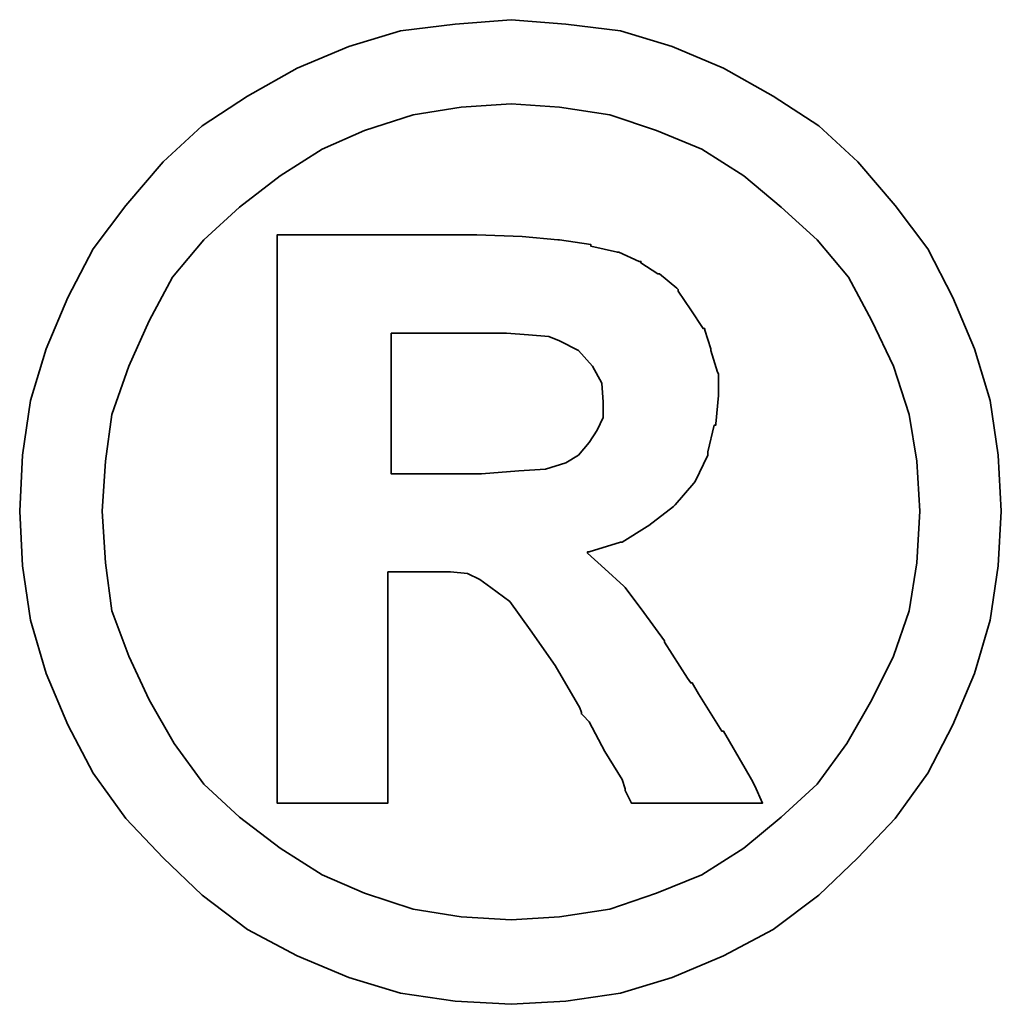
# Model space of a CAD drawing. Header units: inches. Extents: x -10 to 617, y 134 to 447.
# Tile 46 of 48: x 472.15 to 474.7, y 296.95 to 299.51. Entities that reach past the tile are written whole.
import ezdxf

# ---------------------------------------------------------------- set-up
doc = ezdxf.new("R2010")
doc.units = ezdxf.units.IN
doc.layers.add('DIM', color=4, linetype='Continuous')
doc.layers.add('layer 1', color=7, linetype='Continuous')

# ---------------------------------------------------------------- blocks, each defined once
blk = doc.blocks.new('TBI MOTION logo(完整正式版)')
at = {"layer": 'layer 1', "color": 22, "lineweight": 35}
for points, knots in [([(81.20634, 4.98624), (81.20634, 4.98624), (81.18649, 5.32862), (81.18649, 5.32862), (81.18649, 5.32862), (81.18649, 5.32862), (81.13886, 5.66206), (81.13886, 5.66206), (81.13886, 5.66206), (81.13886, 5.66206), (81.04359, 5.97764), (81.04359, 5.97764), (81.04359, 5.97764), (81.04359, 5.97764), (80.91061, 6.29124), (80.91061, 6.29124), (80.91061, 6.29124), (80.91061, 6.29124), (80.75778, 6.58697), (80.75778, 6.58697), (80.75778, 6.58697), (80.75778, 6.58697), (80.5593, 6.85294), (80.5593, 6.85294), (80.5593, 6.85294), (80.5593, 6.85294), (80.33105, 7.1189), (80.33105, 7.1189), (80.33105, 7.1189), (80.33105, 7.1189), (80.09287, 7.33921), (80.09287, 7.33921), (80.09287, 7.33921), (80.09287, 7.33921), (79.815, 7.51982), (79.815, 7.51982), (79.815, 7.51982), (79.815, 7.51982), (79.51133, 7.69051), (79.51133, 7.69051), (79.51133, 7.69051), (79.51133, 7.69051), (79.19773, 7.8235), (79.19773, 7.8235), (79.19773, 7.8235), (79.19773, 7.8235), (78.88215, 7.91877), (78.88215, 7.91877), (78.88215, 7.91877), (78.88215, 7.91877), (78.54871, 7.95846), (78.54871, 7.95846), (78.54871, 7.95846), (78.54871, 7.95846), (78.21526, 7.98625), (78.21526, 7.98625), (78.21526, 7.98625), (78.21526, 7.98625), (77.87388, 7.95846), (77.87388, 7.95846), (77.87388, 7.95846), (77.87388, 7.95846), (77.54044, 7.91877), (77.54044, 7.91877), (77.54044, 7.91877), (77.54044, 7.91877), (77.22485, 7.8235), (77.22485, 7.8235), (77.22485, 7.8235), (77.22485, 7.8235), (76.91027, 7.69051), (76.91027, 7.69051), (76.91027, 7.69051), (76.91027, 7.69051), (76.6056, 7.51982), (76.6056, 7.51982), (76.6056, 7.51982), (76.6056, 7.51982), (76.32972, 7.33921), (76.32972, 7.33921), (76.32972, 7.33921), (76.32972, 7.33921), (76.09154, 7.1189), (76.09154, 7.1189), (76.09154, 7.1189), (76.09154, 7.1189), (75.86329, 6.85294), (75.86329, 6.85294), (75.86329, 6.85294), (75.86329, 6.85294), (75.66382, 6.58697), (75.66382, 6.58697), (75.66382, 6.58697), (75.66382, 6.58697), (75.51099, 6.29124), (75.51099, 6.29124), (75.51099, 6.29124), (75.51099, 6.29124), (75.37702, 5.97764), (75.37702, 5.97764), (75.37702, 5.97764), (75.37702, 5.97764), (75.28175, 5.66206), (75.28175, 5.66206), (75.28175, 5.66206), (75.28175, 5.66206), (75.23411, 5.32862), (75.23411, 5.32862), (75.23411, 5.32862), (75.23411, 5.32862), (75.21625, 4.98624), (75.21625, 4.98624), (75.21625, 4.98624), (75.21625, 4.98624), (75.23411, 4.6528), (75.23411, 4.6528), (75.23411, 4.6528), (75.23411, 4.6528), (75.28175, 4.32035), (75.28175, 4.32035), (75.28175, 4.32035), (75.28175, 4.32035), (75.37702, 3.99583), (75.37702, 3.99583), (75.37702, 3.99583), (75.37702, 3.99583), (75.51099, 3.68224), (75.51099, 3.68224), (75.51099, 3.68224), (75.51099, 3.68224), (75.66382, 3.38749), (75.66382, 3.38749), (75.66382, 3.38749), (75.66382, 3.38749), (75.86329, 3.10963), (75.86329, 3.10963), (75.86329, 3.10963), (75.86329, 3.10963), (76.09154, 2.87145), (76.09154, 2.87145), (76.09154, 2.87145), (76.09154, 2.87145), (76.32972, 2.6432), (76.32972, 2.6432), (76.32972, 2.6432), (76.32972, 2.6432), (76.6056, 2.43381), (76.6056, 2.43381), (76.6056, 2.43381), (76.6056, 2.43381), (76.91027, 2.27205), (76.91027, 2.27205), (76.91027, 2.27205), (76.91027, 2.27205), (77.22485, 2.13906), (77.22485, 2.13906), (77.22485, 2.13906), (77.22485, 2.13906), (77.54044, 2.0438), (77.54044, 2.0438), (77.54044, 2.0438), (77.54044, 2.0438), (77.87388, 1.99616), (77.87388, 1.99616), (77.87388, 1.99616), (77.87388, 1.99616), (78.21526, 1.97631), (78.21526, 1.97631), (78.21526, 1.97631), (78.21526, 1.97631), (78.54871, 1.99616), (78.54871, 1.99616), (78.54871, 1.99616), (78.54871, 1.99616), (78.88215, 2.0438), (78.88215, 2.0438), (78.88215, 2.0438), (78.88215, 2.0438), (79.19773, 2.13906), (79.19773, 2.13906), (79.19773, 2.13906), (79.19773, 2.13906), (79.51133, 2.27205), (79.51133, 2.27205), (79.51133, 2.27205), (79.51133, 2.27205), (79.815, 2.43381), (79.815, 2.43381), (79.815, 2.43381), (79.815, 2.43381), (80.09287, 2.6432), (80.09287, 2.6432), (80.09287, 2.6432), (80.09287, 2.6432), (80.33105, 2.87145), (80.33105, 2.87145), (80.33105, 2.87145), (80.33105, 2.87145), (80.5593, 3.10963), (80.5593, 3.10963), (80.5593, 3.10963), (80.5593, 3.10963), (80.75778, 3.38749), (80.75778, 3.38749), (80.75778, 3.38749), (80.75778, 3.38749), (80.91061, 3.68224), (80.91061, 3.68224), (80.91061, 3.68224), (80.91061, 3.68224), (81.04359, 3.99583), (81.04359, 3.99583), (81.04359, 3.99583), (81.04359, 3.99583), (81.13886, 4.32035), (81.13886, 4.32035), (81.13886, 4.32035), (81.13886, 4.32035), (81.18649, 4.6528), (81.18649, 4.6528), (81.18649, 4.6528), (81.18649, 4.6528), (81.20634, 4.98624), (81.20634, 4.98624)], [0, 0, 0, 0, 0.0178571, 0.0178571, 0.0178571, 0.0178571, 0.0357143, 0.0357143, 0.0357143, 0.0357143, 0.0535714, 0.0535714, 0.0535714, 0.0535714, 0.0714286, 0.0714286, 0.0714286, 0.0714286, 0.0892857, 0.0892857, 0.0892857, 0.0892857, 0.1071429, 0.1071429, 0.1071429, 0.1071429, 0.125, 0.125, 0.125, 0.125, 0.1428571, 0.1428571, 0.1428571, 0.1428571, 0.1607143, 0.1607143, 0.1607143, 0.1607143, 0.1785714, 0.1785714, 0.1785714, 0.1785714, 0.1964286, 0.1964286, 0.1964286, 0.1964286, 0.2142857, 0.2142857, 0.2142857, 0.2142857, 0.2321429, 0.2321429, 0.2321429, 0.2321429, 0.25, 0.25, 0.25, 0.25, 0.2678571, 0.2678571, 0.2678571, 0.2678571, 0.2857143, 0.2857143, 0.2857143, 0.2857143, 0.3035714, 0.3035714, 0.3035714, 0.3035714, 0.3214286, 0.3214286, 0.3214286, 0.3214286, 0.3392857, 0.3392857, 0.3392857, 0.3392857, 0.3571429, 0.3571429, 0.3571429, 0.3571429, 0.375, 0.375, 0.375, 0.375, 0.3928571, 0.3928571, 0.3928571, 0.3928571, 0.4107143, 0.4107143, 0.4107143, 0.4107143, 0.4285714, 0.4285714, 0.4285714, 0.4285714, 0.4464286, 0.4464286, 0.4464286, 0.4464286, 0.4642857, 0.4642857, 0.4642857, 0.4642857, 0.4821429, 0.4821429, 0.4821429, 0.4821429, 0.5, 0.5, 0.5, 0.5, 0.5178571, 0.5178571, 0.5178571, 0.5178571, 0.5357143, 0.5357143, 0.5357143, 0.5357143, 0.5535714, 0.5535714, 0.5535714, 0.5535714, 0.5714286, 0.5714286, 0.5714286, 0.5714286, 0.5892857, 0.5892857, 0.5892857, 0.5892857, 0.6071429, 0.6071429, 0.6071429, 0.6071429, 0.625, 0.625, 0.625, 0.625, 0.6428571, 0.6428571, 0.6428571, 0.6428571, 0.6607143, 0.6607143, 0.6607143, 0.6607143, 0.6785714, 0.6785714, 0.6785714, 0.6785714, 0.6964286, 0.6964286, 0.6964286, 0.6964286, 0.7142857, 0.7142857, 0.7142857, 0.7142857, 0.7321429, 0.7321429, 0.7321429, 0.7321429, 0.75, 0.75, 0.75, 0.75, 0.7678571, 0.7678571, 0.7678571, 0.7678571, 0.7857143, 0.7857143, 0.7857143, 0.7857143, 0.8035714, 0.8035714, 0.8035714, 0.8035714, 0.8214286, 0.8214286, 0.8214286, 0.8214286, 0.8392857, 0.8392857, 0.8392857, 0.8392857, 0.8571429, 0.8571429, 0.8571429, 0.8571429, 0.875, 0.875, 0.875, 0.875, 0.8928571, 0.8928571, 0.8928571, 0.8928571, 0.9107143, 0.9107143, 0.9107143, 0.9107143, 0.9285714, 0.9285714, 0.9285714, 0.9285714, 0.9464286, 0.9464286, 0.9464286, 0.9464286, 0.9642857, 0.9642857, 0.9642857, 0.9642857, 0.9821429, 0.9821429, 0.9821429, 0.9821429, 1, 1, 1, 1]), ([(80.71014, 4.98624), (80.71014, 4.98624), (80.69129, 5.29091), (80.69129, 5.29091), (80.69129, 5.29091), (80.69129, 5.29091), (80.64464, 5.57672), (80.64464, 5.57672), (80.64464, 5.57672), (80.64464, 5.57672), (80.54937, 5.87245), (80.54937, 5.87245), (80.54937, 5.87245), (80.54937, 5.87245), (80.41639, 6.14833), (80.41639, 6.14833), (80.41639, 6.14833), (80.41639, 6.14833), (80.27349, 6.41429), (80.27349, 6.41429), (80.27349, 6.41429), (80.27349, 6.41429), (80.08295, 6.64255), (80.08295, 6.64255), (80.08295, 6.64255), (80.08295, 6.64255), (79.86264, 6.84301), (79.86264, 6.84301), (79.86264, 6.84301), (79.86264, 6.84301), (79.63439, 7.03355), (79.63439, 7.03355), (79.63439, 7.03355), (79.63439, 7.03355), (79.37835, 7.1963), (79.37835, 7.1963), (79.37835, 7.1963), (79.37835, 7.1963), (79.10246, 7.30944), (79.10246, 7.30944), (79.10246, 7.30944), (79.10246, 7.30944), (78.81665, 7.40471), (78.81665, 7.40471), (78.81665, 7.40471), (78.81665, 7.40471), (78.511, 7.45234), (78.511, 7.45234), (78.511, 7.45234), (78.511, 7.45234), (78.21526, 7.47219), (78.21526, 7.47219), (78.21526, 7.47219), (78.21526, 7.47219), (77.9106, 7.45234), (77.9106, 7.45234), (77.9106, 7.45234), (77.9106, 7.45234), (77.61685, 7.40471), (77.61685, 7.40471), (77.61685, 7.40471), (77.61685, 7.40471), (77.32012, 7.30944), (77.32012, 7.30944), (77.32012, 7.30944), (77.32012, 7.30944), (77.06309, 7.1963), (77.06309, 7.1963), (77.06309, 7.1963), (77.06309, 7.1963), (76.80606, 7.03355), (76.80606, 7.03355), (76.80606, 7.03355), (76.80606, 7.03355), (76.55797, 6.84301), (76.55797, 6.84301), (76.55797, 6.84301), (76.55797, 6.84301), (76.34063, 6.64255), (76.34063, 6.64255), (76.34063, 6.64255), (76.34063, 6.64255), (76.1491, 6.41429), (76.1491, 6.41429), (76.1491, 6.41429), (76.1491, 6.41429), (76.0062, 6.14833), (76.0062, 6.14833), (76.0062, 6.14833), (76.0062, 6.14833), (75.88314, 5.87245), (75.88314, 5.87245), (75.88314, 5.87245), (75.88314, 5.87245), (75.77794, 5.57672), (75.77794, 5.57672), (75.77794, 5.57672), (75.77794, 5.57672), (75.73924, 5.29091), (75.73924, 5.29091), (75.73924, 5.29091), (75.73924, 5.29091), (75.72039, 4.98624), (75.72039, 4.98624), (75.72039, 4.98624), (75.72039, 4.98624), (75.73924, 4.67165), (75.73924, 4.67165), (75.73924, 4.67165), (75.73924, 4.67165), (75.77794, 4.37791), (75.77794, 4.37791), (75.77794, 4.37791), (75.77794, 4.37791), (75.88314, 4.10102), (75.88314, 4.10102), (75.88314, 4.10102), (75.88314, 4.10102), (76.0062, 3.83407), (76.0062, 3.83407), (76.0062, 3.83407), (76.0062, 3.83407), (76.15902, 3.56811), (76.15902, 3.56811), (76.15902, 3.56811), (76.15902, 3.56811), (76.34063, 3.32001), (76.34063, 3.32001), (76.34063, 3.32001), (76.34063, 3.32001), (76.55797, 3.11955), (76.55797, 3.11955), (76.55797, 3.11955), (76.55797, 3.11955), (76.80606, 2.92901), (76.80606, 2.92901), (76.80606, 2.92901), (76.80606, 2.92901), (77.06309, 2.76725), (77.06309, 2.76725), (77.06309, 2.76725), (77.06309, 2.76725), (77.32012, 2.65412), (77.32012, 2.65412), (77.32012, 2.65412), (77.32012, 2.65412), (77.61685, 2.55786), (77.61685, 2.55786), (77.61685, 2.55786), (77.61685, 2.55786), (77.9106, 2.51022), (77.9106, 2.51022), (77.9106, 2.51022), (77.9106, 2.51022), (78.21526, 2.49137), (78.21526, 2.49137), (78.21526, 2.49137), (78.21526, 2.49137), (78.511, 2.51022), (78.511, 2.51022), (78.511, 2.51022), (78.511, 2.51022), (78.81665, 2.55786), (78.81665, 2.55786), (78.81665, 2.55786), (78.81665, 2.55786), (79.10246, 2.65412), (79.10246, 2.65412), (79.10246, 2.65412), (79.10246, 2.65412), (79.37835, 2.76725), (79.37835, 2.76725), (79.37835, 2.76725), (79.37835, 2.76725), (79.63439, 2.92901), (79.63439, 2.92901), (79.63439, 2.92901), (79.63439, 2.92901), (79.86264, 3.11955), (79.86264, 3.11955), (79.86264, 3.11955), (79.86264, 3.11955), (80.08295, 3.32001), (80.08295, 3.32001), (80.08295, 3.32001), (80.08295, 3.32001), (80.26356, 3.56811), (80.26356, 3.56811), (80.26356, 3.56811), (80.26356, 3.56811), (80.41639, 3.83407), (80.41639, 3.83407), (80.41639, 3.83407), (80.41639, 3.83407), (80.54937, 4.10102), (80.54937, 4.10102), (80.54937, 4.10102), (80.54937, 4.10102), (80.64464, 4.37791), (80.64464, 4.37791), (80.64464, 4.37791), (80.64464, 4.37791), (80.69129, 4.67165), (80.69129, 4.67165), (80.69129, 4.67165), (80.69129, 4.67165), (80.71014, 4.98624), (80.71014, 4.98624)], [0, 0, 0, 0, 0.0192308, 0.0192308, 0.0192308, 0.0192308, 0.0384615, 0.0384615, 0.0384615, 0.0384615, 0.0576923, 0.0576923, 0.0576923, 0.0576923, 0.0769231, 0.0769231, 0.0769231, 0.0769231, 0.0961538, 0.0961538, 0.0961538, 0.0961538, 0.1153846, 0.1153846, 0.1153846, 0.1153846, 0.1346154, 0.1346154, 0.1346154, 0.1346154, 0.1538462, 0.1538462, 0.1538462, 0.1538462, 0.1730769, 0.1730769, 0.1730769, 0.1730769, 0.1923077, 0.1923077, 0.1923077, 0.1923077, 0.2115385, 0.2115385, 0.2115385, 0.2115385, 0.2307692, 0.2307692, 0.2307692, 0.2307692, 0.25, 0.25, 0.25, 0.25, 0.2692308, 0.2692308, 0.2692308, 0.2692308, 0.2884615, 0.2884615, 0.2884615, 0.2884615, 0.3076923, 0.3076923, 0.3076923, 0.3076923, 0.3269231, 0.3269231, 0.3269231, 0.3269231, 0.3461538, 0.3461538, 0.3461538, 0.3461538, 0.3653846, 0.3653846, 0.3653846, 0.3653846, 0.3846154, 0.3846154, 0.3846154, 0.3846154, 0.4038462, 0.4038462, 0.4038462, 0.4038462, 0.4230769, 0.4230769, 0.4230769, 0.4230769, 0.4423077, 0.4423077, 0.4423077, 0.4423077, 0.4615385, 0.4615385, 0.4615385, 0.4615385, 0.4807692, 0.4807692, 0.4807692, 0.4807692, 0.5, 0.5, 0.5, 0.5, 0.5192308, 0.5192308, 0.5192308, 0.5192308, 0.5384615, 0.5384615, 0.5384615, 0.5384615, 0.5576923, 0.5576923, 0.5576923, 0.5576923, 0.5769231, 0.5769231, 0.5769231, 0.5769231, 0.5961538, 0.5961538, 0.5961538, 0.5961538, 0.6153846, 0.6153846, 0.6153846, 0.6153846, 0.6346154, 0.6346154, 0.6346154, 0.6346154, 0.6538462, 0.6538462, 0.6538462, 0.6538462, 0.6730769, 0.6730769, 0.6730769, 0.6730769, 0.6923077, 0.6923077, 0.6923077, 0.6923077, 0.7115385, 0.7115385, 0.7115385, 0.7115385, 0.7307692, 0.7307692, 0.7307692, 0.7307692, 0.75, 0.75, 0.75, 0.75, 0.7692308, 0.7692308, 0.7692308, 0.7692308, 0.7884615, 0.7884615, 0.7884615, 0.7884615, 0.8076923, 0.8076923, 0.8076923, 0.8076923, 0.8269231, 0.8269231, 0.8269231, 0.8269231, 0.8461538, 0.8461538, 0.8461538, 0.8461538, 0.8653846, 0.8653846, 0.8653846, 0.8653846, 0.8846154, 0.8846154, 0.8846154, 0.8846154, 0.9038462, 0.9038462, 0.9038462, 0.9038462, 0.9230769, 0.9230769, 0.9230769, 0.9230769, 0.9423077, 0.9423077, 0.9423077, 0.9423077, 0.9615385, 0.9615385, 0.9615385, 0.9615385, 0.9807692, 0.9807692, 0.9807692, 0.9807692, 1, 1, 1, 1]), ([(76.78721, 3.2823), (76.78721, 3.2823), (76.78721, 3.32001), (76.78721, 3.32001), (76.78721, 3.32001), (76.78721, 3.32001), (76.78721, 3.42422), (76.78721, 3.42422), (76.78721, 3.42422), (76.78721, 3.42422), (76.78721, 3.59689), (76.78721, 3.59689), (76.78721, 3.59689), (76.78721, 3.59689), (76.78721, 3.80529), (76.78721, 3.80529), (76.78721, 3.80529), (76.78721, 3.80529), (76.78721, 4.0524), (76.78721, 4.0524), (76.78721, 4.0524), (76.78721, 4.0524), (76.78721, 4.32035), (76.78721, 4.32035), (76.78721, 4.32035), (76.78721, 4.32035), (76.78721, 4.92868), (76.78721, 4.92868), (76.78721, 4.92868), (76.78721, 4.92868), (76.78721, 5.53801), (76.78721, 5.53801), (76.78721, 5.53801), (76.78721, 5.53801), (76.78721, 5.82482), (76.78721, 5.82482), (76.78721, 5.82482), (76.78721, 5.82482), (76.78721, 6.07291), (76.78721, 6.07291), (76.78721, 6.07291), (76.78721, 6.07291), (76.78721, 6.30017), (76.78721, 6.30017), (76.78721, 6.30017), (76.78721, 6.30017), (76.78721, 6.45399), (76.78721, 6.45399), (76.78721, 6.45399), (76.78721, 6.45399), (76.78721, 6.5572), (76.78721, 6.5572), (76.78721, 6.5572), (76.78721, 6.5572), (76.78721, 6.59689), (76.78721, 6.59689), (76.78721, 6.59689), (76.78721, 6.59689), (76.78721, 6.67232), (76.78721, 6.67232), (76.78721, 6.67232), (76.78721, 6.67232), (76.8537, 6.67232), (76.8537, 6.67232), (76.8537, 6.67232), (76.8537, 6.67232), (76.87355, 6.67232), (76.87355, 6.67232), (76.87355, 6.67232), (76.87355, 6.67232), (76.91027, 6.67232), (76.91027, 6.67232), (76.91027, 6.67232), (76.91027, 6.67232), (77.04424, 6.67232), (77.04424, 6.67232), (77.04424, 6.67232), (77.04424, 6.67232), (77.22485, 6.67232), (77.22485, 6.67232), (77.22485, 6.67232), (77.22485, 6.67232), (77.43524, 6.67232), (77.43524, 6.67232), (77.43524, 6.67232), (77.43524, 6.67232), (77.65357, 6.67232), (77.65357, 6.67232), (77.65357, 6.67232), (77.65357, 6.67232), (77.82625, 6.67232), (77.82625, 6.67232), (77.82625, 6.67232), (77.82625, 6.67232), (77.94037, 6.67232), (77.94037, 6.67232), (77.94037, 6.67232), (77.94037, 6.67232), (77.97709, 6.67232), (77.97709, 6.67232), (77.97709, 6.67232), (77.97709, 6.67232), (77.99694, 6.67232), (77.99694, 6.67232), (77.99694, 6.67232), (77.99694, 6.67232), (78.00686, 6.67232), (78.00686, 6.67232), (78.00686, 6.67232), (78.00686, 6.67232), (78.28275, 6.6624), (78.28275, 6.6624), (78.28275, 6.6624), (78.28275, 6.6624), (78.50107, 6.64255), (78.50107, 6.64255), (78.50107, 6.64255), (78.50107, 6.64255), (78.511, 6.64255), (78.511, 6.64255), (78.511, 6.64255), (78.511, 6.64255), (78.70154, 6.61476), (78.70154, 6.61476), (78.70154, 6.61476), (78.70154, 6.61476), (78.70154, 6.60483), (78.70154, 6.60483), (78.70154, 6.60483), (78.70154, 6.60483), (78.86429, 6.56713), (78.86429, 6.56713), (78.86429, 6.56713), (78.86429, 6.56713), (78.87223, 6.56713), (78.87223, 6.56713), (78.87223, 6.56713), (78.87223, 6.56713), (78.99727, 6.51056), (78.99727, 6.51056), (78.99727, 6.51056), (78.99727, 6.51056), (79.00719, 6.51056), (79.00719, 6.51056), (79.00719, 6.51056), (79.00719, 6.51056), (79.00719, 6.50162), (79.00719, 6.50162), (79.00719, 6.50162), (79.00719, 6.50162), (79.1104, 6.43415), (79.1104, 6.43415), (79.1104, 6.43415), (79.1104, 6.43415), (79.12132, 6.43415), (79.12132, 6.43415), (79.12132, 6.43415), (79.12132, 6.43415), (79.22552, 6.34781), (79.22552, 6.34781), (79.22552, 6.34781), (79.22552, 6.34781), (79.23544, 6.33888), (79.23544, 6.33888), (79.23544, 6.33888), (79.23544, 6.33888), (79.23544, 6.32895), (79.23544, 6.32895), (79.23544, 6.32895), (79.23544, 6.32895), (79.31087, 6.21483), (79.31087, 6.21483), (79.31087, 6.21483), (79.31087, 6.21483), (79.38629, 6.1007), (79.38629, 6.1007), (79.38629, 6.1007), (79.38629, 6.1007), (79.3972, 6.1007), (79.3972, 6.1007), (79.3972, 6.1007), (79.3972, 6.1007), (79.3972, 6.09078), (79.3972, 6.09078), (79.3972, 6.09078), (79.3972, 6.09078), (79.43392, 5.97764), (79.43392, 5.97764), (79.43392, 5.97764), (79.43392, 5.97764), (79.43392, 5.96772), (79.43392, 5.96772), (79.43392, 5.96772), (79.43392, 5.96772), (79.47362, 5.83474), (79.47362, 5.83474), (79.47362, 5.83474), (79.47362, 5.83474), (79.48156, 5.82482), (79.48156, 5.82482), (79.48156, 5.82482), (79.48156, 5.82482), (79.48156, 5.69977), (79.48156, 5.69977), (79.48156, 5.69977), (79.48156, 5.69977), (79.48156, 5.69183), (79.48156, 5.69183), (79.48156, 5.69183), (79.48156, 5.69183), (79.4637, 5.51915), (79.4637, 5.51915), (79.4637, 5.51915), (79.4637, 5.51915), (79.4637, 5.51122), (79.4637, 5.51122), (79.4637, 5.51122), (79.4637, 5.51122), (79.45377, 5.51122), (79.45377, 5.51122), (79.45377, 5.51122), (79.45377, 5.51122), (79.41507, 5.34847), (79.41507, 5.34847), (79.41507, 5.34847), (79.41507, 5.34847), (79.41507, 5.33854), (79.41507, 5.33854), (79.41507, 5.33854), (79.41507, 5.33854), (79.41507, 5.32862), (79.41507, 5.32862), (79.41507, 5.32862), (79.41507, 5.32862), (79.33865, 5.16785), (79.33865, 5.16785), (79.33865, 5.16785), (79.33865, 5.16785), (79.33071, 5.15693), (79.33071, 5.15693), (79.33071, 5.15693), (79.33071, 5.15693), (79.2156, 5.02495), (79.2156, 5.02495), (79.2156, 5.02495), (79.2156, 5.02495), (79.20567, 5.01502), (79.20567, 5.01502), (79.20567, 5.01502), (79.20567, 5.01502), (79.05483, 4.89991), (79.05483, 4.89991), (79.05483, 4.89991), (79.05483, 4.89991), (79.04491, 4.89197), (79.04491, 4.89197), (79.04491, 4.89197), (79.04491, 4.89197), (78.89208, 4.7967), (78.89208, 4.7967), (78.89208, 4.7967), (78.89208, 4.7967), (78.88215, 4.7967), (78.88215, 4.7967), (78.88215, 4.7967), (78.88215, 4.7967), (78.69161, 4.73913), (78.69161, 4.73913), (78.69161, 4.73913), (78.69161, 4.73913), (78.68169, 4.73913), (78.68169, 4.73913), (78.68169, 4.73913), (78.68169, 4.73913), (78.68169, 4.72921), (78.68169, 4.72921), (78.68169, 4.72921), (78.68169, 4.72921), (78.78688, 4.63394), (78.78688, 4.63394), (78.78688, 4.63394), (78.78688, 4.63394), (78.902, 4.52875), (78.902, 4.52875), (78.902, 4.52875), (78.902, 4.52875), (78.91093, 4.52081), (78.91093, 4.52081), (78.91093, 4.52081), (78.91093, 4.52081), (79.02506, 4.36798), (79.02506, 4.36798), (79.02506, 4.36798), (79.02506, 4.36798), (79.1501, 4.1953), (79.1501, 4.1953), (79.1501, 4.1953), (79.1501, 4.1953), (79.1501, 4.18736), (79.1501, 4.18736), (79.1501, 4.18736), (79.1501, 4.18736), (79.29201, 3.96705), (79.29201, 3.96705), (79.29201, 3.96705), (79.29201, 3.96705), (79.31087, 3.93828), (79.31087, 3.93828), (79.31087, 3.93828), (79.31087, 3.93828), (79.32079, 3.93828), (79.32079, 3.93828), (79.32079, 3.93828), (79.32079, 3.93828), (79.3585, 3.87178), (79.3585, 3.87178), (79.3585, 3.87178), (79.3585, 3.87178), (79.50141, 3.64353), (79.50141, 3.64353), (79.50141, 3.64353), (79.50141, 3.64353), (79.51133, 3.64353), (79.51133, 3.64353), (79.51133, 3.64353), (79.51133, 3.64353), (79.64431, 3.41528), (79.64431, 3.41528), (79.64431, 3.41528), (79.64431, 3.41528), (79.68202, 3.3478), (79.68202, 3.3478), (79.68202, 3.3478), (79.68202, 3.3478), (79.70187, 3.31009), (79.70187, 3.31009), (79.70187, 3.31009), (79.70187, 3.31009), (79.7495, 3.2049), (79.7495, 3.2049), (79.7495, 3.2049), (79.7495, 3.2049), (79.64431, 3.2049), (79.64431, 3.2049), (79.64431, 3.2049), (79.64431, 3.2049), (79.62546, 3.2049), (79.62546, 3.2049), (79.62546, 3.2049), (79.62546, 3.2049), (79.53912, 3.2049), (79.53912, 3.2049), (79.53912, 3.2049), (79.53912, 3.2049), (79.31087, 3.2049), (79.31087, 3.2049), (79.31087, 3.2049), (79.31087, 3.2049), (79.08262, 3.2049), (79.08262, 3.2049), (79.08262, 3.2049), (79.08262, 3.2049), (79.00719, 3.2049), (79.00719, 3.2049), (79.00719, 3.2049), (79.00719, 3.2049), (78.98735, 3.2049), (78.98735, 3.2049), (78.98735, 3.2049), (78.98735, 3.2049), (78.94964, 3.2049), (78.94964, 3.2049), (78.94964, 3.2049), (78.94964, 3.2049), (78.92979, 3.24459), (78.92979, 3.24459), (78.92979, 3.24459), (78.92979, 3.24459), (78.91093, 3.2823), (78.91093, 3.2823), (78.91093, 3.2823), (78.91093, 3.2823), (78.91093, 3.29223), (78.91093, 3.29223), (78.91093, 3.29223), (78.91093, 3.29223), (78.89208, 3.3478), (78.89208, 3.3478), (78.89208, 3.3478), (78.89208, 3.3478), (78.78688, 3.52048), (78.78688, 3.52048), (78.78688, 3.52048), (78.78688, 3.52048), (78.69161, 3.7001), (78.69161, 3.7001), (78.69161, 3.7001), (78.69161, 3.7001), (78.6539, 3.7388), (78.6539, 3.7388), (78.6539, 3.7388), (78.6539, 3.7388), (78.64398, 3.74873), (78.64398, 3.74873), (78.64398, 3.74873), (78.64398, 3.74873), (78.64398, 3.75766), (78.64398, 3.75766), (78.64398, 3.75766), (78.64398, 3.75766), (78.63405, 3.78644), (78.63405, 3.78644), (78.63405, 3.78644), (78.63405, 3.78644), (78.48321, 4.04347), (78.48321, 4.04347), (78.48321, 4.04347), (78.48321, 4.04347), (78.33038, 4.2618), (78.33038, 4.2618), (78.33038, 4.2618), (78.33038, 4.2618), (78.20732, 4.43447), (78.20732, 4.43447), (78.20732, 4.43447), (78.20732, 4.43447), (78.09221, 4.52081), (78.09221, 4.52081), (78.09221, 4.52081), (78.09221, 4.52081), (78.02472, 4.56845), (78.02472, 4.56845), (78.02472, 4.56845), (78.02472, 4.56845), (77.9493, 4.60616), (77.9493, 4.60616), (77.9493, 4.60616), (77.9493, 4.60616), (77.8451, 4.61608), (77.8451, 4.61608), (77.8451, 4.61608), (77.8451, 4.61608), (77.71113, 4.61608), (77.71113, 4.61608), (77.71113, 4.61608), (77.71113, 4.61608), (77.69128, 4.61608), (77.69128, 4.61608), (77.69128, 4.61608), (77.69128, 4.61608), (77.67342, 4.61608), (77.67342, 4.61608), (77.67342, 4.61608), (77.67342, 4.61608), (77.5583, 4.61608), (77.5583, 4.61608), (77.5583, 4.61608), (77.5583, 4.61608), (77.46303, 4.61608), (77.46303, 4.61608), (77.46303, 4.61608), (77.46303, 4.61608), (77.46303, 4.54761), (77.46303, 4.54761), (77.46303, 4.54761), (77.46303, 4.54761), (77.46303, 4.47318), (77.46303, 4.47318), (77.46303, 4.47318), (77.46303, 4.47318), (77.46303, 4.24294), (77.46303, 4.24294), (77.46303, 4.24294), (77.46303, 4.24294), (77.46303, 3.99583), (77.46303, 3.99583), (77.46303, 3.99583), (77.46303, 3.99583), (77.46303, 3.72888), (77.46303, 3.72888), (77.46303, 3.72888), (77.46303, 3.72888), (77.46303, 3.51055), (77.46303, 3.51055), (77.46303, 3.51055), (77.46303, 3.51055), (77.46303, 3.42422), (77.46303, 3.42422), (77.46303, 3.42422), (77.46303, 3.42422), (77.46303, 3.35773), (77.46303, 3.35773), (77.46303, 3.35773), (77.46303, 3.35773), (77.46303, 3.30017), (77.46303, 3.30017), (77.46303, 3.30017), (77.46303, 3.30017), (77.46303, 3.2823), (77.46303, 3.2823), (77.46303, 3.2823), (77.46303, 3.2823), (77.46303, 3.2049), (77.46303, 3.2049), (77.46303, 3.2049), (77.46303, 3.2049), (77.39753, 3.2049), (77.39753, 3.2049), (77.39753, 3.2049), (77.39753, 3.2049), (77.37768, 3.2049), (77.37768, 3.2049), (77.37768, 3.2049), (77.37768, 3.2049), (77.32012, 3.2049), (77.32012, 3.2049), (77.32012, 3.2049), (77.32012, 3.2049), (77.12165, 3.2049), (77.12165, 3.2049), (77.12165, 3.2049), (77.12165, 3.2049), (76.94897, 3.2049), (76.94897, 3.2049), (76.94897, 3.2049), (76.94897, 3.2049), (76.8924, 3.2049), (76.8924, 3.2049), (76.8924, 3.2049), (76.8924, 3.2049), (76.8537, 3.2049), (76.8537, 3.2049), (76.8537, 3.2049), (76.8537, 3.2049), (76.78721, 3.2049), (76.78721, 3.2049), (76.78721, 3.2049), (76.78721, 3.2049), (76.78721, 3.2823), (76.78721, 3.2823)], [0, 0, 0, 0, 0.0074074, 0.0074074, 0.0074074, 0.0074074, 0.0148148, 0.0148148, 0.0148148, 0.0148148, 0.0222222, 0.0222222, 0.0222222, 0.0222222, 0.0296296, 0.0296296, 0.0296296, 0.0296296, 0.037037, 0.037037, 0.037037, 0.037037, 0.0444444, 0.0444444, 0.0444444, 0.0444444, 0.0518519, 0.0518519, 0.0518519, 0.0518519, 0.0592593, 0.0592593, 0.0592593, 0.0592593, 0.0666667, 0.0666667, 0.0666667, 0.0666667, 0.0740741, 0.0740741, 0.0740741, 0.0740741, 0.0814815, 0.0814815, 0.0814815, 0.0814815, 0.0888889, 0.0888889, 0.0888889, 0.0888889, 0.0962963, 0.0962963, 0.0962963, 0.0962963, 0.1037037, 0.1037037, 0.1037037, 0.1037037, 0.1111111, 0.1111111, 0.1111111, 0.1111111, 0.1185185, 0.1185185, 0.1185185, 0.1185185, 0.1259259, 0.1259259, 0.1259259, 0.1259259, 0.1333333, 0.1333333, 0.1333333, 0.1333333, 0.1407407, 0.1407407, 0.1407407, 0.1407407, 0.1481481, 0.1481481, 0.1481481, 0.1481481, 0.1555556, 0.1555556, 0.1555556, 0.1555556, 0.162963, 0.162963, 0.162963, 0.162963, 0.1703704, 0.1703704, 0.1703704, 0.1703704, 0.1777778, 0.1777778, 0.1777778, 0.1777778, 0.1851852, 0.1851852, 0.1851852, 0.1851852, 0.1925926, 0.1925926, 0.1925926, 0.1925926, 0.2, 0.2, 0.2, 0.2, 0.2074074, 0.2074074, 0.2074074, 0.2074074, 0.2148148, 0.2148148, 0.2148148, 0.2148148, 0.2222222, 0.2222222, 0.2222222, 0.2222222, 0.2296296, 0.2296296, 0.2296296, 0.2296296, 0.237037, 0.237037, 0.237037, 0.237037, 0.2444444, 0.2444444, 0.2444444, 0.2444444, 0.2518519, 0.2518519, 0.2518519, 0.2518519, 0.2592593, 0.2592593, 0.2592593, 0.2592593, 0.2666667, 0.2666667, 0.2666667, 0.2666667, 0.2740741, 0.2740741, 0.2740741, 0.2740741, 0.2814815, 0.2814815, 0.2814815, 0.2814815, 0.2888889, 0.2888889, 0.2888889, 0.2888889, 0.2962963, 0.2962963, 0.2962963, 0.2962963, 0.3037037, 0.3037037, 0.3037037, 0.3037037, 0.3111111, 0.3111111, 0.3111111, 0.3111111, 0.3185185, 0.3185185, 0.3185185, 0.3185185, 0.3259259, 0.3259259, 0.3259259, 0.3259259, 0.3333333, 0.3333333, 0.3333333, 0.3333333, 0.3407407, 0.3407407, 0.3407407, 0.3407407, 0.3481481, 0.3481481, 0.3481481, 0.3481481, 0.3555556, 0.3555556, 0.3555556, 0.3555556, 0.362963, 0.362963, 0.362963, 0.362963, 0.3703704, 0.3703704, 0.3703704, 0.3703704, 0.3777778, 0.3777778, 0.3777778, 0.3777778, 0.3851852, 0.3851852, 0.3851852, 0.3851852, 0.3925926, 0.3925926, 0.3925926, 0.3925926, 0.4, 0.4, 0.4, 0.4, 0.4074074, 0.4074074, 0.4074074, 0.4074074, 0.4148148, 0.4148148, 0.4148148, 0.4148148, 0.4222222, 0.4222222, 0.4222222, 0.4222222, 0.4296296, 0.4296296, 0.4296296, 0.4296296, 0.437037, 0.437037, 0.437037, 0.437037, 0.4444444, 0.4444444, 0.4444444, 0.4444444, 0.4518519, 0.4518519, 0.4518519, 0.4518519, 0.4592593, 0.4592593, 0.4592593, 0.4592593, 0.4666667, 0.4666667, 0.4666667, 0.4666667, 0.4740741, 0.4740741, 0.4740741, 0.4740741, 0.4814815, 0.4814815, 0.4814815, 0.4814815, 0.4888889, 0.4888889, 0.4888889, 0.4888889, 0.4962963, 0.4962963, 0.4962963, 0.4962963, 0.5037037, 0.5037037, 0.5037037, 0.5037037, 0.5111111, 0.5111111, 0.5111111, 0.5111111, 0.5185185, 0.5185185, 0.5185185, 0.5185185, 0.5259259, 0.5259259, 0.5259259, 0.5259259, 0.5333333, 0.5333333, 0.5333333, 0.5333333, 0.5407407, 0.5407407, 0.5407407, 0.5407407, 0.5481481, 0.5481481, 0.5481481, 0.5481481, 0.5555556, 0.5555556, 0.5555556, 0.5555556, 0.562963, 0.562963, 0.562963, 0.562963, 0.5703704, 0.5703704, 0.5703704, 0.5703704, 0.5777778, 0.5777778, 0.5777778, 0.5777778, 0.5851852, 0.5851852, 0.5851852, 0.5851852, 0.5925926, 0.5925926, 0.5925926, 0.5925926, 0.6, 0.6, 0.6, 0.6, 0.6074074, 0.6074074, 0.6074074, 0.6074074, 0.6148148, 0.6148148, 0.6148148, 0.6148148, 0.6222222, 0.6222222, 0.6222222, 0.6222222, 0.6296296, 0.6296296, 0.6296296, 0.6296296, 0.637037, 0.637037, 0.637037, 0.637037, 0.6444444, 0.6444444, 0.6444444, 0.6444444, 0.6518519, 0.6518519, 0.6518519, 0.6518519, 0.6592593, 0.6592593, 0.6592593, 0.6592593, 0.6666667, 0.6666667, 0.6666667, 0.6666667, 0.6740741, 0.6740741, 0.6740741, 0.6740741, 0.6814815, 0.6814815, 0.6814815, 0.6814815, 0.6888889, 0.6888889, 0.6888889, 0.6888889, 0.6962963, 0.6962963, 0.6962963, 0.6962963, 0.7037037, 0.7037037, 0.7037037, 0.7037037, 0.7111111, 0.7111111, 0.7111111, 0.7111111, 0.7185185, 0.7185185, 0.7185185, 0.7185185, 0.7259259, 0.7259259, 0.7259259, 0.7259259, 0.7333333, 0.7333333, 0.7333333, 0.7333333, 0.7407407, 0.7407407, 0.7407407, 0.7407407, 0.7481481, 0.7481481, 0.7481481, 0.7481481, 0.7555556, 0.7555556, 0.7555556, 0.7555556, 0.762963, 0.762963, 0.762963, 0.762963, 0.7703704, 0.7703704, 0.7703704, 0.7703704, 0.7777778, 0.7777778, 0.7777778, 0.7777778, 0.7851852, 0.7851852, 0.7851852, 0.7851852, 0.7925926, 0.7925926, 0.7925926, 0.7925926, 0.8, 0.8, 0.8, 0.8, 0.8074074, 0.8074074, 0.8074074, 0.8074074, 0.8148148, 0.8148148, 0.8148148, 0.8148148, 0.8222222, 0.8222222, 0.8222222, 0.8222222, 0.8296296, 0.8296296, 0.8296296, 0.8296296, 0.837037, 0.837037, 0.837037, 0.837037, 0.8444444, 0.8444444, 0.8444444, 0.8444444, 0.8518519, 0.8518519, 0.8518519, 0.8518519, 0.8592593, 0.8592593, 0.8592593, 0.8592593, 0.8666667, 0.8666667, 0.8666667, 0.8666667, 0.8740741, 0.8740741, 0.8740741, 0.8740741, 0.8814815, 0.8814815, 0.8814815, 0.8814815, 0.8888889, 0.8888889, 0.8888889, 0.8888889, 0.8962963, 0.8962963, 0.8962963, 0.8962963, 0.9037037, 0.9037037, 0.9037037, 0.9037037, 0.9111111, 0.9111111, 0.9111111, 0.9111111, 0.9185185, 0.9185185, 0.9185185, 0.9185185, 0.9259259, 0.9259259, 0.9259259, 0.9259259, 0.9333333, 0.9333333, 0.9333333, 0.9333333, 0.9407407, 0.9407407, 0.9407407, 0.9407407, 0.9481481, 0.9481481, 0.9481481, 0.9481481, 0.9555556, 0.9555556, 0.9555556, 0.9555556, 0.962963, 0.962963, 0.962963, 0.962963, 0.9703704, 0.9703704, 0.9703704, 0.9703704, 0.9777778, 0.9777778, 0.9777778, 0.9777778, 0.9851852, 0.9851852, 0.9851852, 0.9851852, 0.9925926, 0.9925926, 0.9925926, 0.9925926, 1, 1, 1, 1]), ([(77.48288, 6.07291), (77.48288, 6.07291), (77.48288, 5.99551), (77.48288, 5.99551), (77.48288, 5.99551), (77.48288, 5.99551), (77.48288, 5.82482), (77.48288, 5.82482), (77.48288, 5.82482), (77.48288, 5.82482), (77.48288, 5.63328), (77.48288, 5.63328), (77.48288, 5.63328), (77.48288, 5.63328), (77.48288, 5.46358), (77.48288, 5.46358), (77.48288, 5.46358), (77.48288, 5.46358), (77.48288, 5.29091), (77.48288, 5.29091), (77.48288, 5.29091), (77.48288, 5.29091), (77.48288, 5.21449), (77.48288, 5.21449), (77.48288, 5.21449), (77.48288, 5.21449), (77.50074, 5.21449), (77.50074, 5.21449), (77.50074, 5.21449), (77.50074, 5.21449), (77.71113, 5.21449), (77.71113, 5.21449), (77.71113, 5.21449), (77.71113, 5.21449), (77.94037, 5.21449), (77.94037, 5.21449), (77.94037, 5.21449), (77.94037, 5.21449), (78.01579, 5.21449), (78.01579, 5.21449), (78.01579, 5.21449), (78.01579, 5.21449), (78.03465, 5.21449), (78.03465, 5.21449), (78.03465, 5.21449), (78.03465, 5.21449), (78.2629, 5.23335), (78.2629, 5.23335), (78.2629, 5.23335), (78.2629, 5.23335), (78.42565, 5.24327), (78.42565, 5.24327), (78.42565, 5.24327), (78.42565, 5.24327), (78.54871, 5.28098), (78.54871, 5.28098), (78.54871, 5.28098), (78.54871, 5.28098), (78.62611, 5.32862), (78.62611, 5.32862), (78.62611, 5.32862), (78.62611, 5.32862), (78.69161, 5.40503), (78.69161, 5.40503), (78.69161, 5.40503), (78.69161, 5.40503), (78.73925, 5.48145), (78.73925, 5.48145), (78.73925, 5.48145), (78.73925, 5.48145), (78.77696, 5.55885), (78.77696, 5.55885), (78.77696, 5.55885), (78.77696, 5.55885), (78.77696, 5.65214), (78.77696, 5.65214), (78.77696, 5.65214), (78.77696, 5.65214), (78.76902, 5.76726), (78.76902, 5.76726), (78.76902, 5.76726), (78.76902, 5.76726), (78.71146, 5.87245), (78.71146, 5.87245), (78.71146, 5.87245), (78.71146, 5.87245), (78.62611, 5.96772), (78.62611, 5.96772), (78.62611, 5.96772), (78.62611, 5.96772), (78.511, 6.02528), (78.511, 6.02528), (78.511, 6.02528), (78.511, 6.02528), (78.44451, 6.05306), (78.44451, 6.05306), (78.44451, 6.05306), (78.44451, 6.05306), (78.32046, 6.06299), (78.32046, 6.06299), (78.32046, 6.06299), (78.32046, 6.06299), (78.18748, 6.07291), (78.18748, 6.07291), (78.18748, 6.07291), (78.18748, 6.07291), (77.99694, 6.07291), (77.99694, 6.07291), (77.99694, 6.07291), (77.99694, 6.07291), (77.97709, 6.07291), (77.97709, 6.07291), (77.97709, 6.07291), (77.97709, 6.07291), (77.90167, 6.07291), (77.90167, 6.07291), (77.90167, 6.07291), (77.90167, 6.07291), (77.69128, 6.07291), (77.69128, 6.07291), (77.69128, 6.07291), (77.69128, 6.07291), (77.50074, 6.07291), (77.50074, 6.07291), (77.50074, 6.07291), (77.50074, 6.07291), (77.48288, 6.07291), (77.48288, 6.07291)], [0, 0, 0, 0, 0.03125, 0.03125, 0.03125, 0.03125, 0.0625, 0.0625, 0.0625, 0.0625, 0.09375, 0.09375, 0.09375, 0.09375, 0.125, 0.125, 0.125, 0.125, 0.15625, 0.15625, 0.15625, 0.15625, 0.1875, 0.1875, 0.1875, 0.1875, 0.21875, 0.21875, 0.21875, 0.21875, 0.25, 0.25, 0.25, 0.25, 0.28125, 0.28125, 0.28125, 0.28125, 0.3125, 0.3125, 0.3125, 0.3125, 0.34375, 0.34375, 0.34375, 0.34375, 0.375, 0.375, 0.375, 0.375, 0.40625, 0.40625, 0.40625, 0.40625, 0.4375, 0.4375, 0.4375, 0.4375, 0.46875, 0.46875, 0.46875, 0.46875, 0.5, 0.5, 0.5, 0.5, 0.53125, 0.53125, 0.53125, 0.53125, 0.5625, 0.5625, 0.5625, 0.5625, 0.59375, 0.59375, 0.59375, 0.59375, 0.625, 0.625, 0.625, 0.625, 0.65625, 0.65625, 0.65625, 0.65625, 0.6875, 0.6875, 0.6875, 0.6875, 0.71875, 0.71875, 0.71875, 0.71875, 0.75, 0.75, 0.75, 0.75, 0.78125, 0.78125, 0.78125, 0.78125, 0.8125, 0.8125, 0.8125, 0.8125, 0.84375, 0.84375, 0.84375, 0.84375, 0.875, 0.875, 0.875, 0.875, 0.90625, 0.90625, 0.90625, 0.90625, 0.9375, 0.9375, 0.9375, 0.9375, 0.96875, 0.96875, 0.96875, 0.96875, 1, 1, 1, 1])]:
    blk.add_open_spline(points, degree=3, knots=knots, dxfattribs=at)

msp = doc.modelspace()

# ---------------------------------------------------------------- block references
at = {"layer": 'DIM', "xscale": 0.4264312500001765, "yscale": 0.42643124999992, "zscale": 0.42643125}
msp.add_blockref('TBI MOTION logo(完整正式版)', (440.0709, 296.1034), dxfattribs=at)

doc.saveas('drawing.dxf')
